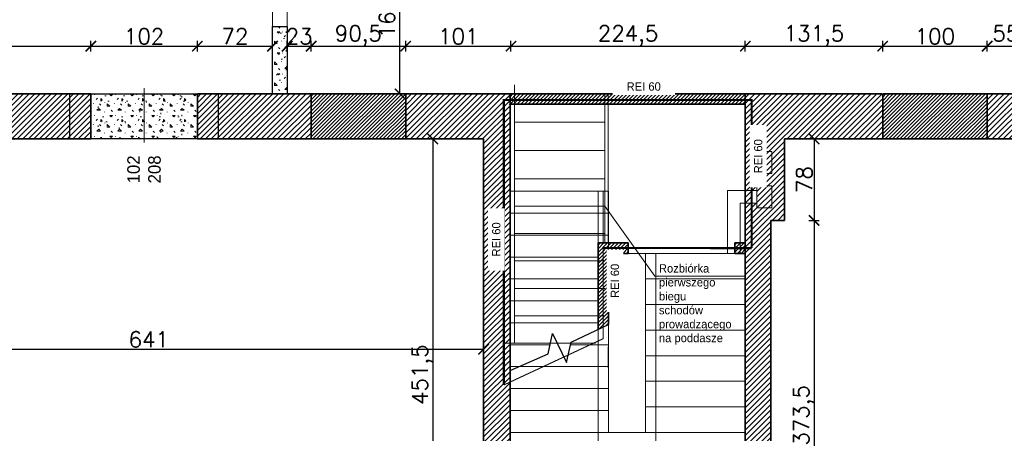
# Model space of a CAD drawing. Header units: millimetres. Extents: x -587 to 33545, y -26688 to 22494.
# Tile 239 of 256: x 14676 to 15619, y 10107 to 10503. Entities that reach past the tile are written whole.
import ezdxf
from ezdxf.lldxf.tags import DXFTag

# ---------------------------------------------------------------- set-up
doc = ezdxf.new("R2010")
doc.units = ezdxf.units.MM
doc.header["$MEASUREMENT"] = 0
doc.linetypes.add('ACAD_ISO10W100', pattern=[18, 12, -3, 0, -3])
for name, color, linetype, lineweight in [('A_istniejące ściany', 7, 'Continuous', 35), ('A_l.przerywana', 250, 'ICAD_ISO03W100', 9), ('A_opisy', 166, 'Continuous', 15), ('A_projektowane sciany', 5, 'Continuous', 35), ('A_wymiarowanie', 176, 'Continuous', 9), ('A_ściany projektowane', 5, 'Continuous', 35), ('k_wyburzenia widoczne', 252, 'PNEUMATIC2', 30), ('l. przerywana', 3, 'ICAD_ISO03W100', 9), ('l. widokowa', 5, 'Continuous', 15), ('l.przerywana', 104, 'ICAD_ISO03W100', 5), ('l.widokowa', 140, 'Continuous', 15), ('l.wypełnien', 253, 'Continuous', 5), ('Nowe_820-G Rysunki Obrazki_Nr_pióra__1', 7, 'Continuous', 13), ('Nowe_820-G Rysunki Obrazki_Nr_pióra__23', 7, 'Continuous', 15), ('wymiarowanie', 176, 'Continuous', 9)]:
    doc.layers.add(name, color=color, linetype=linetype, lineweight=lineweight)
doc.styles.add('ROMANS', font='romans')
doc.styles.add('styl2', font='simplex.shx')
tags = doc.linetypes.add('ICAD_ISO03W100', pattern=[30, 12, -18]).pattern_tags.tags
tags[6:7] = [DXFTag(74, 4), DXFTag(75, 0), DXFTag(340, '0'), DXFTag(46, 1.0), DXFTag(50, 0.0), DXFTag(44, 0.0), DXFTag(45, 0.0)]
tags[4:5] = [DXFTag(74, 4), DXFTag(75, 0), DXFTag(340, '0'), DXFTag(46, 1.0), DXFTag(50, 0.0), DXFTag(44, 0.0), DXFTag(45, 0.0)]
doc.linetypes.add('PNEUMATIC2', pattern='A,0.5,-0.25,["//",Standard,S=0.2,R=0,X=-0.1,Y=-0.1],-0.25', length=1)
doc.dimstyles.new('Kopia I_1.100', dxfattribs={"dimtxt": 15, "dimasz": 10, "dimexe": 5, "dimexo": 1, "dimgap": 1.5, "dimtad": 1, "dimdec": 1, "dimrnd": 0.5, "dimtxsty": 'styl2', "dimblk": 'ARCHTICK', "dimcen": 5, "dimadec": 0, "dimazin": 0, "dimtfac": 1, "dimtdec": 1, "dimtmove": 0, "dimatfit": 3, "dimldrblk": 'ARCHTICK', "dimfxl": 10, "dimfxlon": 1, "dimarcsym": 0})
pattern_1 = [(45, (4866.0028, 29.4387), (-2.6516504, 2.6516504), [])]
pattern_2 = [(45, (4866.0028, 29.4387), (-1.76776695, 1.76776695), [])]
pattern_3 = [(0, (0, 0), (20, 20), [2.5, -17.5]), (90, (0, 0), (-20, 20), [2.5, -17.5]), (135, (2.5, 0), (-20, 1e-15), [3.535534, -24.748738]), (0, (2.5, 11.25), (20, 20), [2.5, -17.5]), (45, (3.75, 10), (1e-15, 20), [1.767766, -26.516504]), (135, (3.75, 10), (-20, 1e-15), [1.767766, -26.516504]), (0, (10, 16.25), (20, 20), [3.535534, -16.464466]), (45, (10, 16.25), (1e-15, 20), [2.5, -25.784272]), (135, (13.536, 16.25), (-20, 1e-15), [2.5, -25.784272]), (90, (13.75, 5), (-20, 20), [2.5, -17.5]), (45, (13.75, 5), (1e-15, 20), [1.767766, -26.516504]), (135, (15, 6.25), (-20, 1e-15), [1.767766, -26.516504]), (0, (2.5, 5), (20, 20), [1.25, -16.75]), (0, (17.5, 10), (20, 20), [1.25, -16.75]), (90, (11.25, 12.5), (-20, 20), [1.25, -16.75]), (135, (13.75, 1.25), (-20, 1e-15), [1.767766, -26.516504]), (135, (5, 15), (-20, 1e-15), [1.767766, -26.516504]), (45, (9.375, 6.562), (1e-15, 20), [1.767766, -26.516504]), (90, (6.875, 2.5), (-20, 20), [0.3125, -19.6875]), (90, (7.812, 10.938), (-20, 20), [0.3125, -19.6875]), (90, (17.188, 14.375), (-20, 20), [0.3125, -19.6875]), (90, (17.5, 3.75), (-20, 20), [0.3125, -19.6875])]

# ---------------------------------------------------------------- blocks, each defined once
blk = doc.blocks.new('_ArchTick')
at = {"color": 0, "linetype": 'ByBlock', "const_width": 0.15}
blk.add_lwpolyline([(-0.5, -0.5), (0.5, 0.5)], dxfattribs=at)
blk = doc.blocks.new('*D4201')
at = {"layer": 'Defpoints', "color": 0}
for p in [(14744.19, 10477.62), (14372.72, 10431.96), (14744.19, 10431.96)]:
    blk.add_point(p, dxfattribs=at)
at = {"layer": 'wymiarowanie', "color": 0, "lineweight": -2}
for p, q in [((14372.72, 10472.62), (14372.72, 10482.62)), ((14744.19, 10472.62), (14744.19, 10482.62)), ((14372.72, 10477.62), (14744.19, 10477.62))]:
    blk.add_line(p, q, dxfattribs=at)
at = {"layer": 'wymiarowanie', "color": 0, "lineweight": -2, "xscale": 10, "yscale": 10, "zscale": 10, "rotation": 180}
blk.add_blockref('_ArchTick', (14372.72, 10477.62), dxfattribs=at)
at = {"layer": 'wymiarowanie', "color": 0, "lineweight": -2, "xscale": 10, "yscale": 10, "zscale": 10}
blk.add_blockref('_ArchTick', (14744.19, 10477.62), dxfattribs=at)
at = {"layer": 'wymiarowanie', "color": 0, "insert": (14558.45, 10487.69), "char_height": 15, "attachment_point": 5, "style": 'styl2'}
blk.add_mtext('371,5', dxfattribs=at)
blk = doc.blocks.new('*D4202')
at = {"layer": 'Defpoints', "color": 0}
for p in [(14846.19, 10477.62), (14744.19, 10431.96), (14846.19, 10431.96)]:
    blk.add_point(p, dxfattribs=at)
at = {"layer": 'wymiarowanie', "color": 0, "lineweight": -2}
for p, q in [((14744.19, 10472.62), (14744.19, 10482.62)), ((14846.19, 10472.62), (14846.19, 10482.62)), ((14744.19, 10477.62), (14846.19, 10477.62))]:
    blk.add_line(p, q, dxfattribs=at)
at = {"layer": 'wymiarowanie', "color": 0, "lineweight": -2, "xscale": 10, "yscale": 10, "zscale": 10, "rotation": 180}
blk.add_blockref('_ArchTick', (14744.19, 10477.62), dxfattribs=at)
at = {"layer": 'wymiarowanie', "color": 0, "lineweight": -2, "xscale": 10, "yscale": 10, "zscale": 10}
blk.add_blockref('_ArchTick', (14846.19, 10477.62), dxfattribs=at)
at = {"layer": 'wymiarowanie', "color": 0, "insert": (14795.19, 10487), "char_height": 15, "attachment_point": 5, "style": 'styl2'}
blk.add_mtext('102', dxfattribs=at)
blk = doc.blocks.new('*D4203')
at = {"layer": 'Defpoints', "color": 0}
for p in [(14918.23, 10477.62), (14846.19, 10431.96), (14918.23, 10431.96)]:
    blk.add_point(p, dxfattribs=at)
at = {"layer": 'wymiarowanie', "color": 0, "lineweight": -2}
for p, q in [((14846.19, 10472.62), (14846.19, 10482.62)), ((14918.23, 10472.62), (14918.23, 10482.62)), ((14846.19, 10477.62), (14918.23, 10477.62))]:
    blk.add_line(p, q, dxfattribs=at)
at = {"layer": 'wymiarowanie', "color": 0, "lineweight": -2, "xscale": 10, "yscale": 10, "zscale": 10, "rotation": 180}
blk.add_blockref('_ArchTick', (14846.19, 10477.62), dxfattribs=at)
at = {"layer": 'wymiarowanie', "color": 0, "lineweight": -2, "xscale": 10, "yscale": 10, "zscale": 10}
blk.add_blockref('_ArchTick', (14918.23, 10477.62), dxfattribs=at)
at = {"layer": 'wymiarowanie', "color": 0, "insert": (14882.21, 10487), "char_height": 15, "attachment_point": 5, "style": 'styl2'}
blk.add_mtext('72', dxfattribs=at)
blk = doc.blocks.new('*D4205')
at = {"layer": 'Defpoints', "color": 0}
for p in [(14955.09, 10477.62), (14932.23, 10431.96), (14955.09, 10431.96)]:
    blk.add_point(p, dxfattribs=at)
at = {"layer": 'wymiarowanie', "color": 0, "lineweight": -2}
for p, q in [((14932.23, 10472.62), (14932.23, 10482.62)), ((14955.09, 10472.62), (14955.09, 10482.62)), ((14932.23, 10477.62), (14955.09, 10477.62))]:
    blk.add_line(p, q, dxfattribs=at)
at = {"layer": 'wymiarowanie', "color": 0, "lineweight": -2, "xscale": 10, "yscale": 10, "zscale": 10, "rotation": 180}
blk.add_blockref('_ArchTick', (14932.23, 10477.62), dxfattribs=at)
at = {"layer": 'wymiarowanie', "color": 0, "lineweight": -2, "xscale": 10, "yscale": 10, "zscale": 10}
blk.add_blockref('_ArchTick', (14955.09, 10477.62), dxfattribs=at)
at = {"layer": 'wymiarowanie', "color": 0, "insert": (14943.66, 10487), "char_height": 15, "attachment_point": 5, "style": 'styl2'}
blk.add_mtext('23', dxfattribs=at)
blk = doc.blocks.new('*D4206')
at = {"layer": 'Defpoints', "color": 0}
for p in [(15045.68, 10477.62), (14955.09, 10431.96), (15045.68, 10431.96)]:
    blk.add_point(p, dxfattribs=at)
at = {"layer": 'wymiarowanie', "color": 0, "lineweight": -2}
for p, q in [((14955.09, 10472.62), (14955.09, 10482.62)), ((15045.68, 10472.62), (15045.68, 10482.62)), ((14955.09, 10477.62), (15045.68, 10477.62))]:
    blk.add_line(p, q, dxfattribs=at)
at = {"layer": 'wymiarowanie', "color": 0, "lineweight": -2, "xscale": 10, "yscale": 10, "zscale": 10, "rotation": 180}
blk.add_blockref('_ArchTick', (14955.09, 10477.62), dxfattribs=at)
at = {"layer": 'wymiarowanie', "color": 0, "lineweight": -2, "xscale": 10, "yscale": 10, "zscale": 10}
blk.add_blockref('_ArchTick', (15045.68, 10477.62), dxfattribs=at)
at = {"layer": 'wymiarowanie', "color": 0, "insert": (15000.38, 10487.69), "char_height": 15, "attachment_point": 5, "style": 'styl2'}
blk.add_mtext('90,5', dxfattribs=at)
blk = doc.blocks.new('*D4207')
at = {"layer": 'Defpoints', "color": 0}
for p in [(15146.43, 10477.62), (15045.68, 10431.96), (15146.43, 10431.96)]:
    blk.add_point(p, dxfattribs=at)
at = {"layer": 'wymiarowanie', "color": 0, "lineweight": -2}
for p, q in [((15045.68, 10472.62), (15045.68, 10482.62)), ((15146.43, 10472.62), (15146.43, 10482.62)), ((15045.68, 10477.62), (15146.43, 10477.62))]:
    blk.add_line(p, q, dxfattribs=at)
at = {"layer": 'wymiarowanie', "color": 0, "lineweight": -2, "xscale": 10, "yscale": 10, "zscale": 10, "rotation": 180}
blk.add_blockref('_ArchTick', (15045.68, 10477.62), dxfattribs=at)
at = {"layer": 'wymiarowanie', "color": 0, "lineweight": -2, "xscale": 10, "yscale": 10, "zscale": 10}
blk.add_blockref('_ArchTick', (15146.43, 10477.62), dxfattribs=at)
at = {"layer": 'wymiarowanie', "color": 0, "insert": (15096.06, 10487), "char_height": 15, "attachment_point": 5, "style": 'styl2'}
blk.add_mtext('101', dxfattribs=at)
blk = doc.blocks.new('*D4208')
at = {"layer": 'Defpoints', "color": 0}
for p in [(15370.8, 10477.62), (15146.43, 10431.96), (15370.8, 10431.96)]:
    blk.add_point(p, dxfattribs=at)
at = {"layer": 'wymiarowanie', "color": 0, "lineweight": -2}
for p, q in [((15146.43, 10472.62), (15146.43, 10482.62)), ((15370.8, 10472.62), (15370.8, 10482.62)), ((15146.43, 10477.62), (15370.8, 10477.62))]:
    blk.add_line(p, q, dxfattribs=at)
at = {"layer": 'wymiarowanie', "color": 0, "lineweight": -2, "xscale": 10, "yscale": 10, "zscale": 10, "rotation": 180}
blk.add_blockref('_ArchTick', (15146.43, 10477.62), dxfattribs=at)
at = {"layer": 'wymiarowanie', "color": 0, "lineweight": -2, "xscale": 10, "yscale": 10, "zscale": 10}
blk.add_blockref('_ArchTick', (15370.8, 10477.62), dxfattribs=at)
at = {"layer": 'wymiarowanie', "color": 0, "insert": (15258.62, 10487.69), "char_height": 15, "attachment_point": 5, "style": 'styl2'}
blk.add_mtext('224,5', dxfattribs=at)
blk = doc.blocks.new('*D4209')
at = {"layer": 'Defpoints', "color": 0}
for p in [(15502.35, 10477.62), (15370.8, 10431.96), (15502.35, 10431.96)]:
    blk.add_point(p, dxfattribs=at)
at = {"layer": 'wymiarowanie', "color": 0, "lineweight": -2}
for p, q in [((15370.8, 10472.62), (15370.8, 10482.62)), ((15502.35, 10472.62), (15502.35, 10482.62)), ((15370.8, 10477.62), (15502.35, 10477.62))]:
    blk.add_line(p, q, dxfattribs=at)
at = {"layer": 'wymiarowanie', "color": 0, "lineweight": -2, "xscale": 10, "yscale": 10, "zscale": 10, "rotation": 180}
blk.add_blockref('_ArchTick', (15370.8, 10477.62), dxfattribs=at)
at = {"layer": 'wymiarowanie', "color": 0, "lineweight": -2, "xscale": 10, "yscale": 10, "zscale": 10}
blk.add_blockref('_ArchTick', (15502.35, 10477.62), dxfattribs=at)
at = {"layer": 'wymiarowanie', "color": 0, "insert": (15436.58, 10487.69), "char_height": 15, "attachment_point": 5, "style": 'styl2'}
blk.add_mtext('131,5', dxfattribs=at)
blk = doc.blocks.new('*D4210')
at = {"layer": 'Defpoints', "color": 0}
for p in [(15602.26, 10477.62), (15502.35, 10431.96), (15602.26, 10431.96)]:
    blk.add_point(p, dxfattribs=at)
at = {"layer": 'wymiarowanie', "color": 0, "lineweight": -2}
for p, q in [((15502.35, 10472.62), (15502.35, 10482.62)), ((15602.26, 10472.62), (15602.26, 10482.62)), ((15502.35, 10477.62), (15602.26, 10477.62))]:
    blk.add_line(p, q, dxfattribs=at)
at = {"layer": 'wymiarowanie', "color": 0, "lineweight": -2, "xscale": 10, "yscale": 10, "zscale": 10, "rotation": 180}
blk.add_blockref('_ArchTick', (15502.35, 10477.62), dxfattribs=at)
at = {"layer": 'wymiarowanie', "color": 0, "lineweight": -2, "xscale": 10, "yscale": 10, "zscale": 10}
blk.add_blockref('_ArchTick', (15602.26, 10477.62), dxfattribs=at)
at = {"layer": 'wymiarowanie', "color": 0, "insert": (15552.31, 10487), "char_height": 15, "attachment_point": 5, "style": 'styl2'}
blk.add_mtext('100', dxfattribs=at)
blk = doc.blocks.new('*D4211')
at = {"layer": 'Defpoints', "color": 0}
for p in [(15657.66, 10477.62), (15602.26, 10431.96), (15657.66, 10431.96)]:
    blk.add_point(p, dxfattribs=at)
at = {"layer": 'wymiarowanie', "color": 0, "lineweight": -2}
for p, q in [((15602.26, 10472.62), (15602.26, 10482.62)), ((15657.66, 10472.62), (15657.66, 10482.62)), ((15602.26, 10477.62), (15657.66, 10477.62))]:
    blk.add_line(p, q, dxfattribs=at)
at = {"layer": 'wymiarowanie', "color": 0, "lineweight": -2, "xscale": 10, "yscale": 10, "zscale": 10, "rotation": 180}
blk.add_blockref('_ArchTick', (15602.26, 10477.62), dxfattribs=at)
at = {"layer": 'wymiarowanie', "color": 0, "lineweight": -2, "xscale": 10, "yscale": 10, "zscale": 10}
blk.add_blockref('_ArchTick', (15657.66, 10477.62), dxfattribs=at)
at = {"layer": 'wymiarowanie', "color": 0, "insert": (15629.96, 10487.5), "char_height": 15, "attachment_point": 5, "style": 'styl2'}
blk.add_mtext('55,5', dxfattribs=at)
blk = doc.blocks.new('*D4249')
at = {"layer": 'Defpoints', "color": 0}
for p in [(14479.19, 10221.76), (15120.19, 10204.77), (15120.19, 10187.33)]:
    blk.add_point(p, dxfattribs=at)
at = {"layer": 'wymiarowanie', "color": 0, "lineweight": -2}
for p, q in [((14479.19, 10192.33), (14479.19, 10182.33)), ((15120.19, 10192.33), (15120.19, 10182.33)), ((14479.19, 10187.33), (15120.19, 10187.33))]:
    blk.add_line(p, q, dxfattribs=at)
at = {"layer": 'wymiarowanie', "color": 0, "lineweight": -2, "xscale": 10, "yscale": 10, "zscale": 10, "rotation": 180}
blk.add_blockref('_ArchTick', (14479.19, 10187.33), dxfattribs=at)
at = {"layer": 'wymiarowanie', "color": 0, "lineweight": -2, "xscale": 10, "yscale": 10, "zscale": 10}
blk.add_blockref('_ArchTick', (15120.19, 10187.33), dxfattribs=at)
at = {"layer": 'wymiarowanie', "color": 0, "insert": (14799.69, 10196.71), "char_height": 15, "attachment_point": 5, "style": 'styl2'}
blk.add_mtext('641', dxfattribs=at)
blk = doc.blocks.new('*D4262')
at = {"layer": 'Defpoints', "color": 0}
for p in [(15120.19, 10388.78), (15071.61, 9937.2), (15120.19, 9937.2)]:
    blk.add_point(p, dxfattribs=at)
at = {"layer": 'wymiarowanie', "color": 0, "lineweight": -2}
for p, q in [((15076.61, 10388.78), (15066.61, 10388.78)), ((15071.61, 10388.78), (15071.61, 9937.2)), ((15076.61, 9937.2), (15066.61, 9937.2))]:
    blk.add_line(p, q, dxfattribs=at)
at = {"layer": 'wymiarowanie', "color": 0, "lineweight": -2, "xscale": 10, "yscale": 10, "zscale": 10}
for p, rotation in [((15071.61, 10388.78), 90), ((15071.61, 9937.2), 270)]:
    blk.add_blockref('_ArchTick', p, dxfattribs=dict(at, rotation=rotation))
at = {"layer": 'wymiarowanie', "color": 0, "insert": (15061.54, 10162.99), "char_height": 15, "attachment_point": 5, "rotation": 90, "style": 'styl2'}
blk.add_mtext('451,5', dxfattribs=at)
blk = doc.blocks.new('*D4264')
at = {"layer": 'Defpoints', "color": 0}
for p in [(15408.35, 10388.78), (15408.35, 10310.78), (15436.64, 10310.78)]:
    blk.add_point(p, dxfattribs=at)
at = {"layer": 'wymiarowanie', "color": 0, "lineweight": -2}
for p, q in [((15431.64, 10388.78), (15441.64, 10388.78)), ((15436.64, 10388.78), (15436.64, 10310.78)), ((15431.64, 10310.78), (15441.64, 10310.78))]:
    blk.add_line(p, q, dxfattribs=at)
at = {"layer": 'wymiarowanie', "color": 0, "lineweight": -2, "xscale": 10, "yscale": 10, "zscale": 10}
for p, rotation in [((15436.64, 10388.78), 90), ((15436.64, 10310.78), 270)]:
    blk.add_blockref('_ArchTick', p, dxfattribs=dict(at, rotation=rotation))
at = {"layer": 'wymiarowanie', "color": 0, "insert": (15427.26, 10349.78), "char_height": 15, "attachment_point": 5, "rotation": 90, "style": 'styl2'}
blk.add_mtext('78', dxfattribs=at)
blk = doc.blocks.new('*D4265')
at = {"layer": 'Defpoints', "color": 0}
for p in [(15408.35, 10310.78), (15395.35, 9937.2), (15436.64, 9937.2)]:
    blk.add_point(p, dxfattribs=at)
at = {"layer": 'wymiarowanie', "color": 0, "lineweight": -2}
for p, q in [((15431.64, 10310.78), (15441.64, 10310.78)), ((15436.64, 10310.78), (15436.64, 9937.2)), ((15431.64, 9937.2), (15441.64, 9937.2))]:
    blk.add_line(p, q, dxfattribs=at)
at = {"layer": 'wymiarowanie', "color": 0, "lineweight": -2, "xscale": 10, "yscale": 10, "zscale": 10}
for p, rotation in [((15436.64, 10310.78), 90), ((15436.64, 9937.2), 270)]:
    blk.add_blockref('_ArchTick', p, dxfattribs=dict(at, rotation=rotation))
at = {"layer": 'wymiarowanie', "color": 0, "insert": (15426.57, 10123.99), "char_height": 15, "attachment_point": 5, "rotation": 90, "style": 'styl2'}
blk.add_mtext('373,5', dxfattribs=at)
blk = doc.blocks.new('*D4278')
at = {"layer": 'Defpoints', "color": 0}
for p in [(14932.23, 10596.21), (15040.2, 10596.21), (14932.23, 10431.96)]:
    blk.add_point(p, dxfattribs=at)
at = {"layer": 'wymiarowanie', "color": 0, "lineweight": -2}
for p, q in [((15035.2, 10596.21), (15045.2, 10596.21)), ((15040.2, 10431.96), (15040.2, 10596.21)), ((15035.2, 10431.96), (15045.2, 10431.96))]:
    blk.add_line(p, q, dxfattribs=at)
at = {"layer": 'wymiarowanie', "color": 0, "lineweight": -2, "xscale": 10, "yscale": 10, "zscale": 10}
for p, rotation in [((15040.2, 10596.21), 90), ((15040.2, 10431.96), 270)]:
    blk.add_blockref('_ArchTick', p, dxfattribs=dict(at, rotation=rotation))
at = {"layer": 'wymiarowanie', "color": 0, "insert": (15030.13, 10514.09), "char_height": 15, "attachment_point": 5, "rotation": 90, "style": 'styl2'}
blk.add_mtext('164,5', dxfattribs=at)

msp = doc.modelspace()

# ---------------------------------------------------------------- hatches: boundary and pattern name
at = {"layer": 'k_wyburzenia widoczne', "linetype": 'Continuous', "lineweight": 5}
h = msp.add_hatch(dxfattribs=at)
h.set_pattern_fill('CONCRE', color=1, scale=20, style=0)
h.set_pattern_definition(pattern_3)
h.paths.add_polyline_path([(14932.23, 10431.96), (14932.23, 10496.31), (14918.23, 10496.31), (14918.23, 10431.96)])
h = msp.add_hatch(dxfattribs=at)
h.set_pattern_fill('CONCRE', color=1, scale=20, style=0)
h.set_pattern_definition(pattern_3)
h.paths.add_polyline_path([(14744.19, 10388.78), (14795.19, 10388.78), (14795.19, 10431.96), (14744.19, 10431.96)])
h.paths.add_polyline_path([(14795.19, 10388.78), (14846.19, 10388.78), (14846.19, 10431.96), (14795.19, 10431.96)])
at = {"layer": 'l.wypełnien'}
h = msp.add_hatch(dxfattribs=at)
h.set_pattern_fill('ANSI31', color=256, scale=30, style=0)
h.set_pattern_definition(pattern_1)
h.paths.add_polyline_path([(15045.68, 10431.96), (15145.59, 10431.96), (15145.59, 10425.96), (15139.59, 10425.96), (15139.59, 10153.13), (15145.59, 10155.92), (15145.59, 10046.73), (15182.24, 10046.73), (15182.24, 10022.17), (15145.59, 10022.17), (15145.59, 9957.2), (15120.19, 9957.2), (15120.19, 10388.78), (15045.68, 10388.78)])
h.paths.add_polyline_path([(15126.11, 10275.81), (15138.72, 10275.81), (15138.72, 10309.31), (15126.11, 10309.31)], flags=24)
h.paths.add_polyline_path([(15370.8, 10339.28), (15370.8, 10327.28), (15370.8, 10284.19), (15370.8, 10046.73), (15370.8, 10022.17), (15370.8, 9957.2), (15395.35, 9957.2), (15395.35, 10310.78), (15408.35, 10310.78), (15408.35, 10388.78), (15502.35, 10388.78), (15501.51, 10431.96), (15370.8, 10431.96), (15370.8, 10425.96)])
h.paths.add_polyline_path([(15370.8, 10425.96), (15376.8, 10425.96), (15376.8, 10339.28), (15370.8, 10339.28)], flags=16)
h.paths.add_polyline_path([(15370.8, 10421.96), (15370.8, 10339.28), (15376.8, 10339.28), (15376.8, 10425.96), (15370.8, 10425.96)], flags=0)
h.paths.add_polyline_path([(15381.95, 10355.78), (15381.95, 10376.78), (15396.35, 10376.78), (15396.35, 10355.78)], flags=16)
h.paths.add_polyline_path([(15381.95, 10376.78), (15381.95, 10355.78), (15396.35, 10355.78), (15396.35, 10376.78)], flags=0)
h.paths.add_polyline_path([(15381.95, 10327.28), (15381.95, 10322.78), (15396.35, 10322.78), (15396.35, 10343.78), (15381.95, 10343.78), (15381.95, 10339.28)], flags=16)
h.paths.add_polyline_path([(15381.95, 10327.28), (15381.95, 10339.28), (15381.95, 10343.78), (15396.35, 10343.78), (15396.35, 10322.78), (15381.95, 10322.78)], flags=0)
h.paths.add_polyline_path([(15370.8, 10284.19), (15370.8, 10327.28), (15376.8, 10327.28), (15376.8, 10284.18)], flags=16)
h.paths.add_polyline_path([(15376.8, 10284.18), (15376.8, 10327.28), (15370.8, 10327.28), (15370.8, 10289.19), (15370.8, 10284.19)], flags=0)
h.paths.add_polyline_path([(15370.8, 10327.28), (15376.8, 10327.28), (15376.8, 10339.28), (15370.8, 10339.28)], flags=16)
h.paths.add_polyline_path([(15370.8, 10339.28), (15376.8, 10339.28), (15376.8, 10327.28), (15370.8, 10327.28)], flags=0)
h.paths.add_polyline_path([(15376.8, 10339.28), (15381.95, 10339.28), (15381.95, 10327.28), (15376.8, 10327.28)], flags=16)
h.paths.add_polyline_path([(15376.84, 10355.45), (15389.45, 10355.45), (15389.45, 10388.96), (15376.84, 10388.96)], flags=8)
h.paths.add_polyline_path([(15376.84, 10355.45), (15389.45, 10355.45), (15389.45, 10388.96), (15376.84, 10388.96)], flags=8)
h.paths.add_polyline_path([(14372.72, 10388.78), (14372.72, 10431.96), (14724.19, 10431.96), (14724.19, 10388.78)])
h.paths.add_polyline_path([(14866.19, 10388.78), (14955.09, 10388.78), (14955.09, 10431.96), (14866.19, 10431.96)])
h.paths.add_polyline_path([(15139.59, 10153.13), (15139.59, 10425.96), (15145.59, 10425.96), (15145.59, 10388.78), (15145.59, 10155.92)])
h.paths.add_polyline_path([(15238.72, 10022.17), (15238.72, 10046.73), (15182.24, 10046.73), (15182.24, 10022.17)])
h.paths.add_polyline_path([(14724.19, 10388.78), (14724.19, 10431.96), (14744.19, 10431.96), (14744.19, 10388.78)])
h.paths.add_polyline_path([(14866.19, 10388.78), (14866.19, 10431.96), (14846.19, 10431.96), (14846.19, 10388.78)])
h.paths.add_polyline_path([(15145.59, 9937.2), (15145.59, 9957.2), (15120.19, 9957.2), (15120.19, 9937.2)])
h.paths.add_polyline_path([(15395.35, 9937.2), (15395.35, 9957.2), (15370.8, 9957.2), (15370.8, 9937.2)])
h.paths.add_polyline_path([(15360.8, 10046.73), (15360.8, 10022.17), (15370.8, 10022.17), (15370.8, 10046.73)])
h = msp.add_hatch(dxfattribs=at)
h.set_pattern_fill('ANSI31', color=5, scale=20, style=0)
h.set_pattern_definition(pattern_2)
h.paths.add_polyline_path([(14955.09, 10431.96), (15045.68, 10431.96), (15045.68, 10388.78), (14955.09, 10388.78)])
h.paths.add_polyline_path([(15145.59, 10419.96), (15144.74, 10419.96), (15144.74, 10431.96), (15145.59, 10431.96)])
h = msp.add_hatch(dxfattribs=at)
h.set_pattern_fill('ANSI31', color=5, scale=20, style=0)
h.set_pattern_definition(pattern_2)
h.paths.add_polyline_path([(15370.8, 10421.96), (15182.24, 10421.96), (15182.24, 10431.96), (15370.8, 10431.96)])
h.paths.add_polyline_path([(15182.24, 10421.96), (15145.59, 10421.96), (15145.59, 10431.96), (15182.24, 10431.96)])
h = msp.add_hatch(dxfattribs=at)
h.set_pattern_fill('ANSI31', color=256, scale=30, style=0)
h.set_pattern_definition(pattern_1)
h.paths.add_polyline_path([(15779.66, 10431.96), (15863.39, 10431.96), (15983.42, 10431.96), (16042.62, 10431.96), (16042.62, 10430.9), (16030.43, 10430.9), (16030.43, 10428.57), (16046.1, 10428.57), (16046.1, 10431.96), (16157.35, 10431.96), (16157.35, 10388.78), (16078.91, 10388.78), (16078.91, 10310.78), (16040.51, 10310.78), (16040.51, 10388.78), (15983.42, 10388.78), (15779.66, 10388.78)])
h.paths.add_polyline_path([(16052.51, 10355.78), (16052.51, 10376.78), (16066.91, 10376.78), (16066.91, 10355.78)], flags=16)
h.paths.add_polyline_path([(16052.51, 10355.78), (16052.51, 10376.78), (16066.91, 10376.78), (16066.91, 10355.78)], flags=0)
h.paths.add_polyline_path([(16052.51, 10322.78), (16052.51, 10343.78), (16066.91, 10343.78), (16066.91, 10322.78)], flags=16)
h.paths.add_polyline_path([(16052.51, 10322.78), (16052.51, 10343.78), (16066.91, 10343.78), (16066.91, 10322.78)], flags=0)
h.paths.add_polyline_path([(16100.13, 9769.02), (16100.13, 9812.2), (16065.91, 9812.2), (16065.91, 9842.2), (16040.51, 9842.2), (16040.51, 9812.2), (15994.02, 9812.2), (15994.02, 9769.02)])
h.paths.add_polyline_path([(15343.77, 9812.2), (15370.8, 9812.2), (15370.8, 9792.2), (15395.35, 9792.43), (15395.35, 9812.2), (15453.7, 9812.2), (15453.7, 9769.02), (15343.77, 9769.02)])
h.paths.add_polyline_path([(15649.28, 9769.02), (15649.28, 9812.2), (15603.7, 9812.2), (15603.7, 9769.02)])
h.paths.add_polyline_path([(15844.02, 9769.02), (15844.02, 9812.2), (15799.28, 9812.2), (15799.28, 9769.02)])
h.paths.add_polyline_path([(15635.66, 10388.78), (15637.66, 10388.78), (15637.66, 10431.96), (15602.26, 10431.96), (15602.26, 10388.78)])
h.paths.add_polyline_path([(15323.77, 9769.02), (15323.77, 9812.2), (15343.77, 9812.2), (15343.77, 9769.02), (15336.93, 9769.02)])
h.paths.add_polyline_path([(15637.66, 10388.78), (15637.66, 10431.96), (15657.66, 10431.96), (15657.66, 10388.78)])
h.paths.add_polyline_path([(15779.66, 10388.78), (15779.66, 10431.96), (15759.66, 10431.96), (15759.66, 10388.78)])
h.paths.add_polyline_path([(15370.8, 9792.2), (15370.8, 9812.2), (15395.35, 9812.2), (15395.35, 9792.43)])
h = msp.add_hatch(dxfattribs=at)
h.set_pattern_fill('ANSI31', color=5, scale=20, style=0)
h.set_pattern_definition(pattern_2)
h.paths.add_polyline_path([(15502.35, 10388.78), (15602.26, 10388.78), (15602.26, 10431.96), (15502.35, 10431.96)])
h = msp.add_hatch(dxfattribs=at)
h.set_pattern_fill('ANSI31', color=5, scale=20, style=0)
h.set_pattern_definition(pattern_2)
h.paths.add_polyline_path([(15229.8, 10206.26), (15229.8, 10289.19), (15239.8, 10289.19), (15239.8, 10284.26), (15234.8, 10284.26), (15234.8, 10208.63)])
h.paths.add_polyline_path([(15239.8, 10210.99), (15239.8, 10284.26), (15234.8, 10284.26), (15234.8, 10208.63)])
h.paths.add_polyline_path([(15239.8, 10279.19), (15258.8, 10279.19), (15258.8, 10284.25), (15239.8, 10284.26)])
h.paths.add_polyline_path([(15239.8, 10284.26), (15258.8, 10284.25), (15258.8, 10289.19), (15239.8, 10289.19)])
h.paths.add_polyline_path([(15370.8, 10284.19), (15370.8, 10289.19), (15360.8, 10289.19), (15360.8, 10284.19)])
h.paths.add_polyline_path([(15360.8, 10279.19), (15370.8, 10279.19), (15370.8, 10284.19), (15360.8, 10284.19)])

# ---------------------------------------------------------------- linework, layer by layer
at = {"layer": 'A_istniejące ściany', "color": 7}
for p, q in [((14744.19, 10388.78), (14744.19, 10431.96)), ((14846.19, 10388.78), (14846.19, 10431.96)), ((15408.35, 10388.78), (15408.35, 10310.78)), ((15408.35, 10310.78), (15395.35, 10310.78))]:
    msp.add_line(p, q, dxfattribs=at)
for points in [[(14744.19, 10431.96), (14372.72, 10431.96)], [(14955.09, 10431.96), (14846.19, 10431.96)], [(14957.4, 10431.96), (14932.23, 10431.96)], [(15145.59, 10431.96), (15045.68, 10431.96)], [(15145.59, 10388.78), (15145.59, 10431.96)], [(15145.59, 10431.96), (15145.59, 10275.33)], [(15370.8, 10431.96), (15370.8, 10046.73)], [(15501.51, 10431.96), (15370.8, 10431.96)], [(15602.26, 10431.96), (15602.26, 10388.78)], [(15657.66, 10431.96), (15602.26, 10431.96)], [(14372.72, 10388.78), (14744.19, 10388.78)], [(14846.19, 10388.78), (14955.09, 10388.78)], [(15045.68, 10388.78), (15120.19, 10388.78)], [(15120.19, 10388.78), (15120.19, 9937.2)], [(15145.59, 10046.73), (15145.59, 10388.78)], [(15408.35, 10388.78), (15502.35, 10388.78)], [(15433.45, 10388.78), (15408.35, 10388.78)], [(15602.26, 10388.78), (15657.66, 10388.78)], [(15395.35, 10310.78), (15395.35, 10305.81)], [(15395.35, 9937.2), (15395.35, 10310.78)]]:
    msp.add_lwpolyline(points, dxfattribs=at)
at = {"layer": 'A_l.przerywana', "color": 5, "lineweight": 30, "ltscale": 0.3}
msp.add_lwpolyline([(14724.19, 10431.96), (14866.19, 10431.96), (14866.19, 10388.78), (14724.19, 10388.78)], close=True, dxfattribs=at)
at = {"layer": 'A_l.przerywana', "color": 7, "ltscale": 0.3}
msp.add_lwpolyline([(14846.19, 10400.78), (14846.19, 10388.78), (14744.19, 10388.78), (14744.19, 10400.78)], dxfattribs=at)
at = {"layer": 'A_l.przerywana', "color": 1, "ltscale": 0.3}
msp.add_lwpolyline([(15360.8, 10279.19), (15258.8, 10279.19)], dxfattribs=at)
at = {"layer": 'A_opisy'}
msp.add_line((14795.19, 10353.32), (14795.19, 10437.32), dxfattribs=at)
at = {"layer": 'A_projektowane sciany', "color": 5}
for p, q in [((15145.59, 10431.96), (15370.8, 10431.96)), ((15145.59, 10421.96), (15370.8, 10421.96))]:
    msp.add_line(p, q, dxfattribs=at)
msp.add_lwpolyline([(14955.09, 10431.96), (15045.68, 10431.96), (15045.68, 10388.78), (14955.09, 10388.78)], close=True, dxfattribs=at)
msp.add_lwpolyline([(15509.65, 10431.96), (15602.26, 10431.96), (15602.26, 10388.78), (15502.35, 10388.78), (15502.35, 10431.96), (15509.65, 10431.96)], dxfattribs=at)
at = {"layer": 'A_wymiarowanie', "color": 7, "linetype": 'Continuous', "lineweight": 30}
for points in [[(15204.01, 10194.06), (15239.8, 10210.99)], [(15181.99, 10183.05), (15186.23, 10202.53)], [(15186.23, 10202.53), (15199.77, 10174.59)], [(15199.77, 10174.59), (15204.01, 10194.06)], [(15145.59, 10166.97), (15181.99, 10183.05)]]:
    msp.add_lwpolyline(points, dxfattribs=at)
at = {"layer": 'A_ściany projektowane'}
for p, q in [((15229.8, 10289.27), (15229.8, 10206.26)), ((15258.8, 10289.19), (15229.8, 10289.19)), ((15370.8, 10289.19), (15360.8, 10289.19)), ((15239.8, 10279.19), (15239.8, 10210.99)), ((15258.8, 10279.19), (15239.8, 10279.19)), ((15370.8, 10279.19), (15360.8, 10279.19))]:
    msp.add_line(p, q, dxfattribs=at)
at = {"layer": 'A_ściany projektowane', "color": 5}
for p, q in [((15258.8, 10289.19), (15258.8, 10279.19)), ((15360.8, 10289.19), (15360.8, 10279.19))]:
    msp.add_line(p, q, dxfattribs=at)
at = {"layer": 'A_ściany projektowane', "color": 5, "ltscale": 0.3}
for points in [[(15258.8, 10279.19), (15258.8, 10289.19)], [(15360.8, 10279.19), (15360.8, 10289.19)], [(15360.8, 10289.19), (15360.8, 10279.19)]]:
    msp.add_lwpolyline(points, dxfattribs=at)
at = {"layer": 'k_wyburzenia widoczne', "color": 1, "lineweight": 5, "ltscale": 15}
msp.add_lwpolyline([(14918.23, 10596.21), (14932.23, 10596.21), (14932.23, 10496.31), (14918.23, 10496.31)], close=True, dxfattribs=at)
at = {"layer": 'k_wyburzenia widoczne', "color": 1, "ltscale": 15}
msp.add_lwpolyline([(14918.23, 10431.96), (14918.23, 10496.31), (14932.23, 10496.31), (14932.23, 10431.96)], dxfattribs=at)
msp.add_lwpolyline([(14744.19, 10431.96), (14846.19, 10431.96), (14846.19, 10388.78), (14744.19, 10388.78)], close=True, dxfattribs=at)
at = {"layer": 'k_wyburzenia widoczne', "color": 1, "lineweight": 18, "ltscale": 15}
for points in [[(15149.82, 10431.96), (15149.82, 10193.2)], [(15236.18, 10431.96), (15236.18, 10289.19)], [(15239.57, 10431.96), (15239.57, 10289.19)], [(15236.18, 10404.87), (15149.82, 10404.87)], [(15236.18, 10377.77), (15149.82, 10377.77)], [(15236.18, 10350.68), (15149.82, 10350.68)], [(15236.18, 10324.43), (15149.82, 10324.43)], [(15236.18, 10298.19), (15149.82, 10298.19)], [(15227.23, 10193.2), (15140.87, 10193.2)]]:
    msp.add_lwpolyline(points, dxfattribs=at)
at = {"layer": 'l. widokowa', "color": 5, "ltscale": 0.3}
for p, q in [((15145.59, 10338.69), (15239.57, 10338.69)), ((15145.59, 10317.69), (15239.57, 10317.69)), ((15145.59, 10296.69), (15239.57, 10296.69)), ((15145.59, 10275.69), (15229.8, 10275.69)), ((15145.59, 10254.69), (15229.8, 10254.69)), ((15145.59, 10233.69), (15229.8, 10233.69)), ((15145.59, 10212.69), (15229.8, 10212.69)), ((15145.59, 10191.69), (15183.87, 10191.69))]:
    msp.add_line(p, q, dxfattribs=at)
at = {"layer": 'l.przerywana', "color": 7, "ltscale": 0.3}
for p, q in [((15396.35, 10355.78), (15381.95, 10355.78)), ((15396.35, 10343.78), (15381.95, 10343.78)), ((15145.59, 10338.69), (15145.59, 10282.95)), ((15381.95, 10339.28), (15353.8, 10339.28)), ((15381.95, 10327.28), (15365.8, 10327.28)), ((15275.13, 10279.19), (15275.13, 10107.69)), ((15239.8, 10107.69), (15239.8, 10210.99)), ((15203.49, 10191.69), (15239.57, 10191.69)), ((15145.59, 10170.69), (15239.57, 10170.69)), ((15145.59, 10149.69), (15239.57, 10149.69)), ((15145.59, 10128.69), (15239.57, 10128.69)), ((15145.59, 10107.69), (15240.41, 10107.69)), ((15240.41, 10107.69), (15370.8, 10107.69))]:
    msp.add_line(p, q, dxfattribs=at)
for points in [[(15381.95, 10355.78), (15381.95, 10376.78), (15396.35, 10376.78), (15396.35, 10355.78)], [(15396.35, 10343.78), (15396.35, 10322.78), (15381.95, 10322.78), (15381.95, 10343.78)], [(15353.8, 10339.28), (15353.8, 10279.19)], [(15365.8, 10327.28), (15365.8, 10279.19)], [(15275.13, 10279.19), (15370.8, 10279.19)], [(15275.13, 10254.69), (15370.8, 10254.69)], [(15275.13, 10230.19), (15369.95, 10230.19)], [(15275.13, 10205.69), (15369.95, 10205.69)], [(15275.13, 10181.19), (15369.95, 10181.19)], [(15275.13, 10156.69), (15369.95, 10156.69)], [(15275.13, 10132.19), (15369.95, 10132.19)]]:
    msp.add_lwpolyline(points, dxfattribs=at)
at = {"layer": 'l.widokowa', "color": 5}
for p, q in [((15229.8, 10338.69), (15229.8, 10206.26)), ((15234.8, 10338.69), (15234.8, 10289.19)), ((15239.8, 10338.69), (15239.8, 10210.99))]:
    msp.add_line(p, q, dxfattribs=at)
at = {"layer": 'l.wypełnien', "color": 1, "linetype": 'ACAD_ISO10W100', "const_width": 2}
msp.add_lwpolyline([(15139.59, 10153.13), (15139.59, 10425.96), (15376.8, 10425.96), (15376.8, 10284.18)], dxfattribs=at)
at = {"layer": 'l.wypełnien', "color": 1, "linetype": 'ACAD_ISO10W100', "elevation": 2}
msp.add_lwpolyline([(15376.8, 10284.18, 2, 2, 0), (15234.8, 10284.26, 1, 1, 0), (15234.8, 10197.51, 1, 1, 0), (15139.59, 10153.13, 0, 0, 0)], format="xyseb", dxfattribs=at)
at = {"layer": 'Nowe_820-G Rysunki Obrazki_Nr_pióra__1', "color": 7, "linetype": 'Continuous', "lineweight": 13}
for points in [[(15149.82, 10440.43), (15149.82, 10425.19)], [(15139.66, 10431.96), (15129.5, 10431.96)], [(15139.66, 10431.96), (15149.82, 10431.96)], [(15240.41, 10431.96), (15145.59, 10431.96)], [(15165.06, 10431.96), (15145.59, 10431.96)], [(15145.59, 10431.96), (15149.82, 10431.96)], [(15146.43, 10431.96), (15149.82, 10431.96)], [(15146.43, 10431.96), (15149.82, 10431.96)], [(15146.43, 10431.96), (15149.82, 10431.96)], [(15146.43, 10431.96), (15149.82, 10431.96)], [(15204.85, 10431.96), (15181.15, 10431.96)], [(15240.41, 10431.96), (15220.94, 10431.96)], [(15236.18, 10431.96), (15239.57, 10431.96)], [(15236.18, 10431.96), (15239.57, 10431.96)], [(15236.18, 10431.96), (15239.57, 10431.96)], [(15236.18, 10431.96), (15239.57, 10431.96)], [(15236.18, 10431.96), (15239.57, 10431.96)], [(15145.59, 10404.87), (15145.59, 10377.77)], [(15145.59, 10377.77), (15145.59, 10350.68)], [(15145.59, 10350.68), (15145.59, 10324.43)], [(15370.8, 10346.45), (15370.8, 10356.61)], [(15370.8, 10346.45), (15370.8, 10337.13)], [(15145.59, 10324.43), (15145.59, 10297.34)], [(15145.59, 10297.34), (15145.59, 10275.33)], [(15120.19, 10265.25), (15120.19, 10275.41)], [(15395.35, 10265.25), (15395.35, 10275.41)], [(15120.19, 10265.25), (15120.19, 10255.94)], [(15395.35, 10265.25), (15395.35, 10255.94)], [(15239.57, 10189.81), (15239.57, 10169.49)], [(15239.57, 10189.81), (15239.57, 10169.49)], [(15239.57, 10189.81), (15239.57, 10169.49)], [(15239.57, 10189.81), (15239.57, 10169.49)], [(15239.57, 10189.81), (15239.57, 10170.34)]]:
    msp.add_lwpolyline(points, dxfattribs=at)
at = {"layer": 'Nowe_820-G Rysunki Obrazki_Nr_pióra__1', "color": 1, "linetype": 'Continuous', "lineweight": 13}
msp.add_lwpolyline([(15149.82, 10409.1), (15149.82, 10393.01)], dxfattribs=at)
at = {"layer": 'Nowe_820-G Rysunki Obrazki_Nr_pióra__23', "color": 7, "linetype": 'Continuous', "lineweight": 15}
for points in [[(14955.09, 10388.78), (14955.09, 10431.96)], [(15045.68, 10431.96), (15045.68, 10388.78)], [(15502.35, 10388.78), (15502.35, 10431.96)], [(15602.26, 10431.96), (15597.18, 10431.96)], [(15395.35, 10308.78), (15395.35, 10300.78)]]:
    msp.add_lwpolyline(points, dxfattribs=at)
at = {"layer": 'wymiarowanie'}
msp.add_line((15370.8, 10257.35), (15284.25, 10257.35), dxfattribs=at)

# ---------------------------------------------------------------- texts
at = {"layer": 'wymiarowanie', "linetype": 'Continuous', "insert": (15615.73, 10292.14), "char_height": 14, "width": 327.6277, "attachment_point": 3, "style": 'ROMANS'}
msp.add_mtext('{\\Fsimplex8|c238;\\T0.75;\\P\\pxql;\\fCentury Gothic|b0|i0|c238|p0;\\H0.571429x;\\T1;Rozbiórka\\Ppierwszego \\Pbiegu \\Pschodów \\Pprowadzącego \\Pna poddasze}', dxfattribs=at)

# ---------------------------------------------------------------- dimensions: what is measured, and where the dimension line sits
at = {"layer": 'wymiarowanie'}
for base, p1, p2, picture, middle in [((15040.1988, 10596.215), (14932.2282, 10431.9616), (14932.2282, 10596.215), '*D4278', (15030.1332, 10514.0883)), ((15436.64, 10310.78), (15408.35, 10388.78), (15408.35, 10310.78), '*D4264', (15427.26, 10349.78)), ((15436.64, 9937.2), (15408.35, 10310.78), (15395.35, 9937.2), '*D4265', (15426.57, 10123.99))]:
    dim = msp.add_linear_dim(base=base, p1=p1, p2=p2, angle=90, dimstyle='Kopia I_1.100', override={"dimtmove": 1, "dimfxl": 5}, dxfattribs=at)
    dim.commit()
    dim.dimension.update_dxf_attribs({"geometry": picture, "text_midpoint": middle})
for base, p1, p2, picture, middle in [((14744.19, 10477.62), (14372.72, 10431.96), (14744.19, 10431.96), '*D4201', (14558.45, 10487.69)), ((14846.19, 10477.62), (14744.19, 10431.96), (14846.19, 10431.96), '*D4202', (14795.19, 10487)), ((14918.23, 10477.62), (14846.19, 10431.96), (14918.23, 10431.96), '*D4203', (14882.21, 10487)), ((15045.68, 10477.62), (14955.09, 10431.96), (15045.68, 10431.96), '*D4206', (15000.38, 10487.69)), ((15146.4349, 10477.6216), (15045.6816, 10431.9616), (15146.4349, 10431.9616), '*D4207', (15096.0582, 10486.9989)), ((15502.3549, 10477.6216), (15370.8016, 10431.9616), (15502.3549, 10431.9616), '*D4209', (15436.5782, 10487.6872)), ((15602.26, 10477.62), (15502.35, 10431.96), (15602.26, 10431.96), '*D4210', (15552.31, 10487)), ((15657.66, 10477.62), (15602.26, 10431.96), (15657.66, 10431.96), '*D4211', (15629.96, 10487.5)), ((15120.19, 10187.33), (14479.19, 10221.76), (15120.19, 10204.77), '*D4249', (14799.69, 10196.71))]:
    dim = msp.add_linear_dim(base=base, p1=p1, p2=p2, dimstyle='Kopia I_1.100', override={"dimtmove": 1, "dimfxl": 5}, dxfattribs=at)
    dim.commit()
    dim.dimension.update_dxf_attribs({"geometry": picture, "text_midpoint": middle})
dim = msp.add_linear_dim(base=(14955.09, 10477.62), p1=(14932.23, 10431.96), p2=(14955.09, 10431.96), dimstyle='Kopia I_1.100', override={"dimtmove": 1, "dimfxl": 5}, dxfattribs=at)
dim.commit()
dim.dimension.update_dxf_attribs({"geometry": '*D4205', "text_midpoint": (14943.66, 10477.62), "dimtype": 160})

# ---------------------------------------------------------------- next in the draw order: texts
at = {"layer": 'A_opisy', "color": 1, "ltscale": 0.3, "insert": (15273.54, 10438.94), "char_height": 8, "width": 51.6427, "attachment_point": 5, "bg_fill": 2}
msp.add_mtext('\\pxqc;{\\fCentury Gothic|b0|i0|c238|p0;REI 60}', dxfattribs=at)
at = {"layer": 'A_opisy', "color": 1, "ltscale": 0.3, "char_height": 8, "width": 51.6427, "attachment_point": 5, "rotation": 90, "bg_fill": 2}
for insert in [(15383.15, 10372.21), (15132.41, 10292.56), (15245.99, 10252.88)]:
    msp.add_mtext('\\pxqc;{\\fCentury Gothic|b0|i0|c238|p0;REI 60}', dxfattribs=dict(at, insert=insert))
at = {"layer": 'A_opisy', "ltscale": 0.3, "insert": (14795.19, 10359.59), "char_height": 12, "width": 39, "attachment_point": 5, "rotation": 90, "bg_fill": 2}
msp.add_mtext('\\pxqc;{\\fCentury Gothic|b0|i0|c238|p0;102\\P208}', dxfattribs=at)

# ---------------------------------------------------------------- next in the draw order: linework, layer by layer
at = {"layer": 'k_wyburzenia widoczne', "color": 1, "lineweight": 18, "ltscale": 15}
for points in [[(15236.18, 10271.94), (15149.82, 10271.94)], [(15236.18, 10245.69), (15149.82, 10245.69)], [(15236.18, 10219.45), (15149.82, 10219.45)]]:
    msp.add_lwpolyline(points, dxfattribs=at)
at = {"layer": 'l. przerywana', "color": 5, "ltscale": 0.3}
msp.add_lwpolyline([(15229.8, 10210.99), (15229.8, 10097.69), (15285.13, 10097.69), (15285.13, 10279.19)], dxfattribs=at)
at = {"layer": 'l.przerywana', "color": 7, "ltscale": 0.3}
msp.add_line((15381.95, 10339.28), (15353.8, 10339.28), dxfattribs=at)
msp.add_line((15381.95, 10339.28), (15353.8, 10339.28), dxfattribs=at)
at = {"layer": 'wymiarowanie'}
msp.add_line((15284.25, 10257.35), (15236.18, 10324.43), dxfattribs=at)

# ---------------------------------------------------------------- next in the draw order: dimensions: what is measured, and where the dimension line sits
dim = msp.add_linear_dim(base=(15370.8, 10477.62), p1=(15146.43, 10431.96), p2=(15370.8, 10431.96), dimstyle='Kopia I_1.100', override={"dimtmove": 1, "dimfxl": 5}, dxfattribs=at)
dim.commit()
dim.dimension.update_dxf_attribs({"geometry": '*D4208', "text_midpoint": (15258.62, 10487.69)})
dim = msp.add_linear_dim(base=(15071.61, 9937.2), p1=(15120.19, 10388.78), p2=(15120.19, 9937.2), angle=90, dimstyle='Kopia I_1.100', override={"dimtmove": 1, "dimfxl": 5}, dxfattribs=at)
dim.commit()
dim.dimension.update_dxf_attribs({"geometry": '*D4262', "text_midpoint": (15061.54, 10162.99)})

doc.saveas('drawing.dxf')
